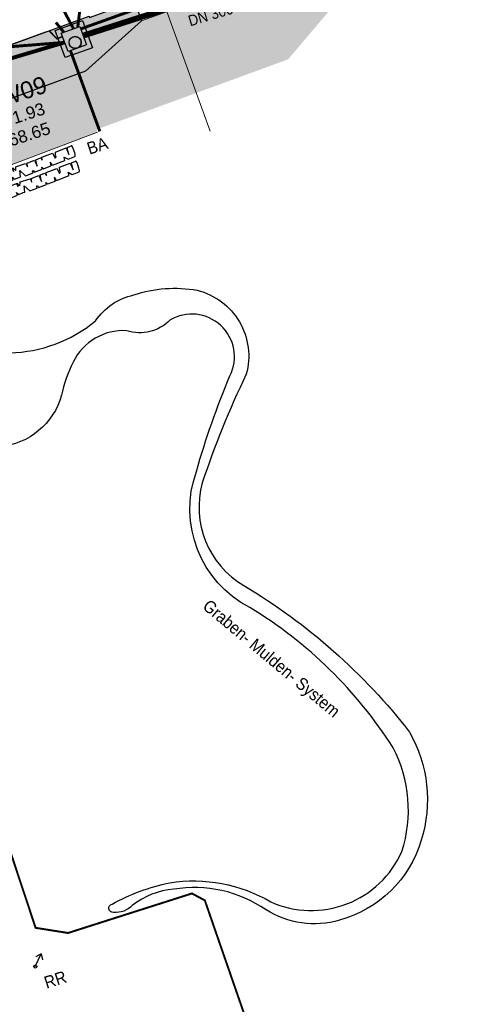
# Model space of a CAD drawing. Header units: metres. Extents: x 32415249 to 32416286, y 5721374 to 5722081.
# Tile 7 of 15: x 32415386 to 32415408, y 5721428 to 5721478. Entities that reach past the tile are written whole.
import ezdxf

# ---------------------------------------------------------------- set-up
doc = ezdxf.new("R2010")
doc.units = ezdxf.units.M
doc.linetypes.add('G2', pattern=[0.375, 0.25, -0.125])
doc.linetypes.add('S2', pattern=[0.5, 0.25, -0.125, 0, -0.125])
doc.layers.get('0').update_dxf_attribs({"linetype": 'CONTINUOUS'})
for name, color, linetype in [('B-Ablauf', 252, 'CONTINUOUS'), ('B-Entw.Fallrohr-lin', 252, 'CONTINUOUS'), ('B-Grün-srf', 253, 'CONTINUOUS'), ('B-Kanal-RW-Lin', 251, 'G2'), ('B-Mulde-lin', 252, 'CONTINUOUS'), ('B-Pflaster-srf', 254, 'CONTINUOUS'), ('Kataster-vorh. Hecke', 94, 'CONTINUOUS'), ('lin-035', 7, 'CONTINUOUS')]:
    doc.layers.add(name, color=color, linetype=linetype)
for name, color, linetype, lineweight in [('B-Kanal-MW-Lin', 251, 'S2', 25), ('B-Kanal-MW-Txt', 251, 'S2', 25), ('B-Pflaster', 252, 'CONTINUOUS', 20), ('B-Rasenkantenstein', 252, 'CONTINUOUS', 20), ('B-Txt', 252, 'CONTINUOUS', 25), ('B-Zaun-r', 1, 'LTBGTZAUR', 18)]:
    doc.layers.add(name, color=color, linetype=linetype, lineweight=lineweight)
doc.layers.add('B-Lichtschacht', color=252, linetype='CONTINUOUS', plot=False)
doc.layers.add('Konstru', color=30, linetype='CONTINUOUS', plot=False)
doc.styles.add('arial', font='arial.ttf')
doc.styles.get("Standard").update_dxf_attribs({"font": 'arial.ttf', "width": 0.9})
doc.linetypes.add('LTBGTZAUR', pattern='A,10,[13,norm_b2.shx,S=1,R=180,X=0,Y=0],0', length=10)

# ---------------------------------------------------------------- blocks, each defined once
blk = doc.blocks.new('Ka_stxt_ohs')
at = {"style": 'arial'}
for tag, p, height in [('NM', (0.583, -3.779), 1.4), ('DH', (0.583, -5.429), 1), ('SH', (0.583, -7.079), 1)]:
    blk.add_attdef(tag, p, '', height=height, dxfattribs=at)
blk = doc.blocks.new('hecke')
at = {"layer": 'Kataster-vorh. Hecke'}
for p, q in [((-1.176, -0.062), (-0.626, 0.323)), ((-0.626, 0.323), (-0.376, -0.015)), ((-0.572, 0.361), (-0.352, 0.508)), ((-0.376, -0.015), (-0.572, 0.361)), ((-0.068, 0.156), (-0.206, 0.378)), ((-1.865, -0.546), (-1.314, -0.16)), ((-1.81, -0.715), (-1.865, -0.546)), ((-1.314, -0.16), (-1.103, -0.413)), ((-1.115, -0.243), (-1.176, -0.062)), ((-1.163, -0.852), (-0.526, -0.405)), ((-1.065, -0.338), (-1.115, -0.243)), ((-1.103, -0.413), (-1.065, -0.338)), ((-0.614, -0.226), (-0.357, -0.287)), ((-0.526, -0.405), (-0.614, -0.226)), ((-0.357, -0.287), (-0.007, -0.042)), ((-3.24, -1.45), (-2.704, -1.134)), ((-2.694, -1.126), (-2.554, -1.292)), ((-2.557, -1.287), (-2.631, -1.075)), ((-2.628, -1.08), (-2.24, -0.808)), ((-2.24, -0.808), (-2.002, -1.121)), ((-2.179, -0.766), (-1.934, -0.594)), ((-2.002, -1.121), (-2.179, -0.766)), ((-1.934, -0.594), (-1.897, -0.627)), ((-1.897, -0.627), (-1.81, -0.715)), ((-1.74, -1.115), (-1.621, -1.172)), ((-1.684, -1.216), (-1.74, -1.115)), ((-1.621, -1.172), (-1.241, -0.906)), ((-1.339, -0.708), (-1.241, -0.906)), ((-1.163, -0.852), (-1.333, -0.704)), ((-3.694, -1.798), (-3.401, -1.573)), ((-3.401, -1.573), (-3.283, -1.74)), ((-3.283, -1.74), (-3.373, -1.551)), ((-2.807, -1.954), (-2.936, -1.604)), ((-2.936, -1.604), (-2.542, -1.818)), ((-2.542, -1.818), (-2.156, -1.547)), ((-2.203, -1.458), (-2.185, -1.412)), ((-2.156, -1.547), (-2.203, -1.458)), ((-2.185, -1.412), (-2.089, -1.5)), ((-2.089, -1.5), (-1.684, -1.216)), ((-4.205, -2.41), (-4.06, -2.078)), ((-4.06, -2.078), (-3.747, -1.838)), ((-3.545, -2.504), (-3.76, -2.131)), ((-3.76, -2.131), (-3.495, -2.466)), ((-3.747, -1.838), (-3.593, -2.001)), ((-3.593, -2.001), (-3.694, -1.798)), ((-3.495, -2.466), (-3.188, -2.23)), ((-3.188, -2.23), (-3.267, -2.078)), ((-3.267, -2.078), (-3.112, -2.172)), ((-3.112, -2.172), (-2.892, -2.004)), ((-2.897, -2.007), (-2.807, -1.954)), ((-4.209, -2.398), (-4.077, -2.71)), ((-4.075, -2.692), (-3.798, -2.698)), ((-3.798, -2.698), (-3.545, -2.504))]:
    blk.add_line(p, q, dxfattribs=at)
blk.add_lwpolyline([(-3.236, -1.451), (-3.189, -1.658), (-3.374, -1.552)], dxfattribs=at)
for centre, major_axis, start_param, end_param in [((-0.246, 0.344), (0.11, -0.163), 1.58656, 3.157356), ((-0.111, 0.125), (0.103, -0.167), 0.015764, 1.58656)]:
    blk.add_ellipse(centre, major_axis=major_axis, ratio=0.27, start_param=start_param, end_param=end_param, dxfattribs=at)

msp = doc.modelspace()

# ---------------------------------------------------------------- hatches: boundary and pattern name
at = {"layer": 'B-Grün-srf'}
h = msp.add_hatch(dxfattribs=at)
h.set_pattern_fill('GRASS1', color=256, scale=0.01, style=0)
h.set_pattern_definition([(-252, (32415249.3845, 5721512.76996), (-0.18105253, 0.09225087), [0.0381, -0.2492682]), (-297, (32415249.3845, 5721512.76996), (-0.18105253, 0.09225087), [0.0381, -0.1651]), (-207, (32415249.3845, 5721512.76996), (-0.09225087, -0.18105253), [0.0381, -0.1651])])
h.paths.add_polyline_path([(32415389.073, 5721475.674), (32415391.933, 5721478.23), (32415391.562, 5721479.244), (32415389.28, 5721478.409), (32415389.255, 5721478.478), (32415384.632, 5721476.782), (32415385.159, 5721475.347), (32415376.466, 5721472.156), (32415376.828, 5721471.171)])
at = {"layer": 'B-Pflaster-srf'}
h = msp.add_hatch(dxfattribs=at)
h.set_pattern_fill('WAFFLE', color=256, scale=0.025, angle=1.8, style=0)
h.set_pattern_definition([(-340.2, (32415249.53983, 5721512.9946), (-0.12905915, 0.3584756), [0.3175, -0.0635]), (-340.2, (32415249.51832, 5721513.05435), (-0.12905915, 0.3584756), [0.3175, -0.0635]), (-250.2, (32415249.45858, 5721513.03284), (-0.3584756, -0.12905915), [0.3175, -0.0635]), (-250.2, (32415249.51832, 5721513.05435), (-0.3584756, -0.12905915), [0.3175, -0.0635])])
h.paths.add_polyline_path([(32415368.22, 5721467.678), (32415364.829, 5721466.671), (32415365.804, 5721463.634), (32415369.922, 5721465.156), (32415377.892, 5721468.101), (32415378.514, 5721466.376), (32415380.396, 5721467.054), (32415379.773, 5721468.779), (32415383.787, 5721470.326), (32415389.675, 5721472.547), (32415389.631, 5721472.691), (32415399.402, 5721476.268), (32415402.878, 5721480.371), (32415401.703, 5721483.771), (32415400.769, 5721483.414), (32415399.254, 5721487.379), (32415392.14, 5721484.811), (32415394.241, 5721479.075), (32415391.933, 5721478.23), (32415389.073, 5721475.674), (32415376.698, 5721471.123), (32415368.89, 5721467.95)])

# ---------------------------------------------------------------- linework, layer by layer
at = {"layer": 'B-Entw.Fallrohr-lin'}
for points in [[(32415386.507, 5721429.965), (32415386.802, 5721430.615)], [(32415386.802, 5721430.615), (32415386.529, 5721430.464)], [(32415386.802, 5721430.615), (32415386.868, 5721430.31)]]:
    msp.add_lwpolyline(points, dxfattribs=at)
msp.add_circle((32415386.507, 5721429.965), 0.075, dxfattribs=at)
at = {"layer": 'B-Kanal-MW-Lin', "ltscale": 2}
for points, const_width in [([(32415388.944, 5721477.478), (32415408.245, 5721483.684)], 0.3), ([(32415373.616, 5721472.853), (32415388.004, 5721477.136)], 0.2)]:
    msp.add_lwpolyline(points, dxfattribs=dict(at, const_width=const_width))
at = {"layer": 'B-Kanal-MW-Lin', "linetype": 'ByBlock'}
msp.add_lwpolyline([(32415387.525, 5721477.749), (32415388.916, 5721478.256), (32415389.422, 5721476.865), (32415388.032, 5721476.359)], close=True, dxfattribs=at)
msp.add_lwpolyline([(32415387.833, 5721477.606), (32415388.772, 5721477.948), (32415389.115, 5721477.009), (32415388.175, 5721476.666), (32415387.833, 5721477.606)], dxfattribs=at)
at = {"layer": 'B-Kanal-MW-Lin'}
msp.add_circle((32415388.538, 5721477.131), 0.3, dxfattribs=at)
at = {"layer": 'B-Kanal-RW-Lin', "ltscale": 2}
for points in [[(32415388.673, 5721477.912, 0.15, 0.15, 0), (32415388.9, 5721479.791, 0.15, 0.15, 0)], [(32415388.456, 5721477.833, 0.15, 0.15, 0), (32415387.667, 5721479.313, 0.15, 0.15, 0)], [(32415388.004, 5721477.136, 0.15, 0.15, 0), (32415384.477, 5721476.855, 0.15, 0.15, 0)]]:
    msp.add_lwpolyline(points, format="xyseb", dxfattribs=at)
for points, const_width in [([(32415392.41, 5721479.981), (32415392.615, 5721479.372), (32415392.535, 5721479.151), (32415388.819, 5721477.821)], 0.15), ([(32415387.21, 5721477.729), (32415387.607, 5721477.321), (32415387.898, 5721477.427)], 0.08), ([(32415387.961, 5721477.653), (32415387.557, 5721478.153)], 0.15), ([(32415389.8, 5721472.593), (32415388.299, 5721476.711)], 0.15), ([(32415383.729, 5721457.242), (32415379.195, 5721455.831), (32415378.842, 5721455.076), (32415386.523, 5721431.943), (32415388.177, 5721431.68), (32415394.499, 5721433.697), (32415395.156, 5721433.344), (32415397.42, 5721426.807), (32415397.147, 5721426.407), (32415372.567, 5721418.561), (32415370.392, 5721416.405)], 0.1)]:
    msp.add_lwpolyline(points, dxfattribs=dict(at, const_width=const_width))
at = {"layer": 'B-Lichtschacht'}
for points in [[(32415388.427, 5721478.174), (32415389.255, 5721478.478)], [(32415387.02, 5721477.659), (32415384.632, 5721476.782)]]:
    msp.add_lwpolyline(points, dxfattribs=at)
at = {"layer": 'B-Mulde-lin'}
for points in [[(32415385.203, 5721461.29, 0.167446), (32415389.58, 5721462.918, -0.196511), (32415391.528, 5721464.244, -0.125956), (32415394.765, 5721464.486, -0.421407), (32415397.272, 5721460.198, 0.032128), (32415395.027, 5721454.655, 0.339891), (32415397.149, 5721449.416, -0.09216), (32415405.607, 5721441.93, -0.205926), (32415406.201, 5721436.419, -0.258717), (32415402.028, 5721432.333, -0.213503), (32415398.279, 5721432.861, 0.194937), (32415393.567, 5721433.915, 0.143914), (32415391.456, 5721433.09, -0.232371), (32415390.5, 5721432.733)], [(32415390.5, 5721432.733, -0.971284), (32415390.428, 5721433.157, -0.075465), (32415393.368, 5721434.242, -0.173512), (32415398.521, 5721433.268, 0.415613), (32415405.21, 5721435.84, 0.200332), (32415404.767, 5721441.132, 0.114941), (32415397.45, 5721448.29, -0.376055), (32415394.729, 5721455.234, -0.031003), (32415396.438, 5721460.119, 0.748535), (32415393.372, 5721462.962, -0.287996), (32415391.173, 5721462.418, 0.306591), (32415388.438, 5721460.81, 0.058831), (32415387.84, 5721459.124, -0.312749), (32415384.689, 5721456.498, -0.305025)]]:
    msp.add_lwpolyline(points, format="xyb", dxfattribs=at)
at = {"layer": 'B-Pflaster'}
for points in [[(32415389.073, 5721475.674), (32415391.933, 5721478.23)], [(32415389.073, 5721475.674), (32415376.698, 5721471.123), (32415368.22, 5721467.678)]]:
    msp.add_lwpolyline(points, dxfattribs=at)
at = {"layer": 'B-Pflaster', "elevation": 72.228}
msp.add_lwpolyline([(32415365.804, 5721463.634), (32415377.892, 5721468.101), (32415389.682, 5721472.55)], dxfattribs=at)
at = {"layer": 'B-Rasenkantenstein'}
msp.add_lwpolyline([(32415391.562, 5721479.244), (32415391.933, 5721478.23), (32415394.241, 5721479.075), (32415392.14, 5721484.811)], dxfattribs=at)
at = {"layer": 'B-Zaun-r', "ltscale": 0.25}
msp.add_lwpolyline([(32415392.667, 5721480.232), (32415395.432, 5721472.611)], dxfattribs=at)
at = {"layer": 'Konstru'}
msp.add_lwpolyline([(32415391.933, 5721478.23), (32415389.073, 5721475.674), (32415376.828, 5721471.171), (32415376.828, 5721471.171), (32415376.828, 5721471.171), (32415376.828, 5721471.171), (32415376.828, 5721471.171), (32415376.828, 5721471.171), (32415376.466, 5721472.156), (32415376.466, 5721472.156), (32415376.466, 5721472.156), (32415376.466, 5721472.156), (32415376.466, 5721472.156), (32415376.466, 5721472.156), (32415376.466, 5721472.156), (32415376.466, 5721472.156), (32415385.159, 5721475.347), (32415384.632, 5721476.782), (32415389.255, 5721478.478), (32415389.28, 5721478.409), (32415391.562, 5721479.244), (32415391.933, 5721478.23)], close=True, dxfattribs=at)
at = {"layer": 'lin-035'}
msp.add_circle((32415388.538, 5721477.131), 0.312, dxfattribs=at)

# ---------------------------------------------------------------- block references
at = {"layer": 'B-Kanal-MW-Txt', "linetype": 'ByBlock', "xscale": 0.6249999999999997, "yscale": 0.6249999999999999, "zscale": 0.625, "rotation": 18.00000000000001}
msp.add_blockref('Ka_stxt_ohs', (32415382.761, 5721475.656, 71.6), dxfattribs=at).add_auto_attribs({'NM': 'MW09', 'DH': 'D 71.93', 'SH': 'S 68.65'})
at = {"layer": 'Kataster-vorh. Hecke', "xscale": 0.8735999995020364, "yscale": 0.8735999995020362, "zscale": 0.8735999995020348, "rotation": 346.3192494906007}
for p in [(32415388.541, 5721471.35), (32415388.758, 5721470.571)]:
    msp.add_blockref('hecke', p, dxfattribs=at)

# ---------------------------------------------------------------- texts
at = {"layer": 'B-Ablauf', "insert": (32415389.078, 5721471.995), "char_height": 0.625, "width": 0.60257, "attachment_point": 1, "rotation": 18}
msp.add_mtext('BA', dxfattribs=at)
at = {"layer": 'B-Entw.Fallrohr-lin', "insert": (32415386.89, 5721429.421), "char_height": 0.625, "width": 0.60257, "attachment_point": 1, "rotation": 18}
msp.add_mtext('RR', dxfattribs=at)
at = {"layer": 'B-Kanal-MW-Txt', "linetype": 'ByBlock', "insert": (32415394.252, 5721478.479), "char_height": 0.55, "width": 8.54361, "attachment_point": 1, "rotation": 16.6216}
msp.add_mtext('DN 300   20.27m   18.75‰', dxfattribs=at)
at = {"layer": 'B-Txt', "insert": (32415395.398, 5721448.752), "char_height": 0.625, "width": 8.73907, "attachment_point": 1, "rotation": 320.074}
msp.add_mtext('Graben- Mulden- System', dxfattribs=at)

doc.saveas('drawing.dxf')
